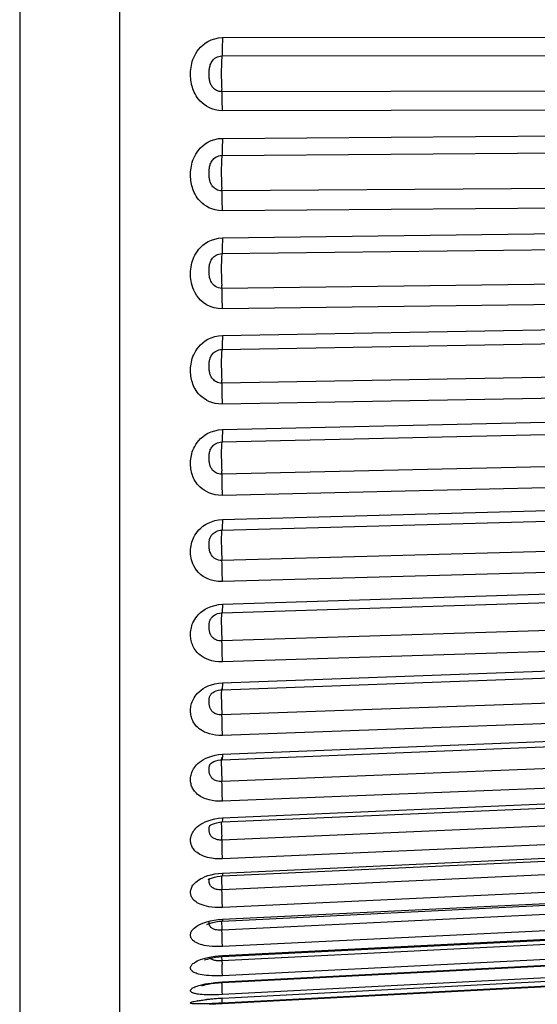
# Model space of a CAD drawing. Header units: millimetres. Extents: x -844 to -217, y -125 to 557.
# Tile 104 of 178: x -335.85 to -331.39, y 216.06 to 224.54. Entities that reach past the tile are written whole.
import ezdxf

# ---------------------------------------------------------------- set-up
doc = ezdxf.new("R2010")
doc.units = ezdxf.units.MM
doc.header["$LTSCALE"] = 23.1
doc.layers.add('R912005577_AM_0', color=7, linetype='CONTINUOUS')

msp = doc.modelspace()

# ---------------------------------------------------------------- linework, layer by layer
at = {"layer": 'R912005577_AM_0', "color": 7}
for p, q in [((-334.9879, 228.0853), (-334.9879, 200.9434)), ((-335.8488, 225.9881), (-335.8488, 203.0405)), ((-334.1029, 224.3898), (-327.8287, 224.4014)), ((-334.1075, 224.2319), (-327.8332, 224.2433)), ((-327.8333, 223.9354), (-334.1075, 223.9238)), ((-327.8287, 223.7712), (-334.1029, 223.7599)), ((-334.1029, 223.522), (-327.8287, 223.5679)), ((-334.1075, 223.3746), (-327.8332, 223.4203)), ((-327.8333, 223.1152), (-334.1075, 223.0693)), ((-327.8287, 222.9435), (-334.1029, 222.8978)), ((-334.1029, 222.6634), (-327.8287, 222.7431)), ((-334.1075, 222.5282), (-327.8332, 222.6077)), ((-327.8333, 222.3087), (-334.1075, 222.229)), ((-327.8287, 222.1313), (-334.1029, 222.0518)), ((-334.1029, 221.8235), (-327.8287, 221.9361)), ((-334.1075, 221.7019), (-327.8332, 221.8143)), ((-327.8333, 221.5247), (-334.1075, 221.4121)), ((-327.8287, 221.3436), (-334.1029, 221.2312)), ((-334.1029, 221.0113), (-327.8287, 221.1557)), ((-334.1075, 220.9047), (-327.8332, 221.0488)), ((-327.8333, 220.7719), (-334.1075, 220.6276)), ((-327.8287, 220.589), (-334.1029, 220.4448)), ((-334.1029, 220.236), (-327.8287, 220.4105)), ((-334.1075, 220.1455), (-327.8332, 220.3197)), ((-334.1366, 220.2329), (-334.1029, 220.236)), ((-327.8333, 220.0584), (-334.1075, 219.884)), ((-327.8287, 219.8757), (-334.1029, 219.7015)), ((-334.1029, 219.5058), (-327.8287, 219.7085)), ((-334.1066, 219.4311), (-327.8323, 219.6336)), ((-334.1084, 219.4337), (-334.1088, 219.4335)), ((-327.8333, 219.392), (-334.1075, 219.1895)), ((-327.8287, 219.2116), (-334.1029, 219.0092)), ((-334.1029, 218.8289), (-327.8287, 219.0576)), ((-334.1058, 218.7689), (-327.8316, 218.9974)), ((-334.2008, 218.7302), (-334.2005, 218.7305)), ((-327.8333, 218.7802), (-334.1075, 218.5517)), ((-327.8287, 218.604), (-334.1029, 218.3755)), ((-334.1029, 218.2127), (-327.8287, 218.4648)), ((-334.1051, 218.166), (-327.8309, 218.418)), ((-334.1352, 218.2098), (-334.1029, 218.2127)), ((-327.8333, 218.2295), (-334.1075, 217.9775)), ((-334.2076, 218.1278), (-334.2075, 218.128)), ((-327.8287, 218.0595), (-334.1029, 217.8075)), ((-334.1045, 217.6291), (-327.8303, 217.9018)), ((-334.1029, 217.6638), (-327.8287, 217.9367)), ((-327.8333, 217.7461), (-334.1075, 217.4733)), ((-334.2261, 217.6399), (-334.1987, 217.6487)), ((-334.1369, 217.6608), (-334.1029, 217.6638)), ((-334.2117, 217.5981), (-334.2116, 217.5981)), ((-334.1115, 217.5891), (-334.1108, 217.5629)), ((-327.8287, 217.5841), (-334.1029, 217.3113)), ((-334.104, 217.1639), (-327.8298, 217.4544)), ((-334.1029, 217.1883), (-327.8287, 217.479)), ((-327.8333, 217.3352), (-334.1075, 217.0447)), ((-334.1372, 217.1855), (-334.1029, 217.1883)), ((-327.8287, 217.1829), (-334.1029, 216.8924)), ((-334.2151, 217.1436), (-334.2142, 217.1457)), ((-334.1222, 217.1626), (-334.104, 217.1639)), ((-334.1108, 217.1318), (-334.1099, 217.1045)), ((-334.1036, 216.7757), (-327.8294, 217.0808)), ((-334.1029, 216.7915), (-327.8287, 217.0967)), ((-327.8333, 217.0012), (-334.1075, 216.6962)), ((-327.8287, 216.8605), (-334.1029, 216.5554)), ((-334.206, 216.7776), (-334.1727, 216.7842)), ((-334.206, 216.7581), (-334.1849, 216.7642)), ((-334.1727, 216.7842), (-334.1385, 216.7887)), ((-334.1385, 216.7887), (-334.1029, 216.7915)), ((-334.1301, 216.7737), (-334.1036, 216.7757)), ((-334.1107, 216.7752), (-334.1099, 216.7542)), ((-334.1033, 216.4687), (-327.8291, 216.7849)), ((-334.1029, 216.4777), (-327.8287, 216.794)), ((-334.1099, 216.7542), (-334.1088, 216.7261)), ((-334.1088, 216.7261), (-334.1075, 216.6962)), ((-327.8333, 216.748), (-334.1075, 216.4318)), ((-327.8287, 216.6202), (-334.1029, 216.3039)), ((-334.1031, 216.2462), (-327.8288, 216.5702)), ((-334.1029, 216.2502), (-327.8287, 216.5743)), ((-334.1995, 216.4669), (-334.1693, 216.4716)), ((-334.1436, 216.4323), (-334.1538, 216.4333)), ((-334.1091, 216.4683), (-334.1061, 216.4018)), ((-334.103, 216.1106), (-327.8287, 216.4389)), ((-327.8287, 216.4648), (-334.1029, 216.1408)), ((-334.1029, 216.1117), (-327.8287, 216.4399)), ((-334.2139, 216.0577), (-327.8287, 216.3924)), ((-327.8287, 216.3959), (-334.1029, 216.0677)), ((-334.1029, 216.1117), (-334.103, 216.1106))]:
    msp.add_line(p, q, dxfattribs=at)
for points in [[(-334.1029, 223.7599), (-334.1351, 223.7621), (-334.165, 223.7674), (-334.193, 223.776), (-334.2184, 223.787), (-334.2408, 223.7995), (-334.2607, 223.8134), (-334.2784, 223.8281), (-334.2939, 223.8433), (-334.3074, 223.8588), (-334.3191, 223.8744), (-334.3291, 223.8896), (-334.3377, 223.9046), (-334.345, 223.9193), (-334.3513, 223.9338), (-334.3569, 223.9485), (-334.3616, 223.9632), (-334.3657, 223.9781), (-334.3692, 223.9932), (-334.372, 224.0084), (-334.3742, 224.0237), (-334.3757, 224.0389), (-334.3767, 224.0542), (-334.3772, 224.0695), (-334.3771, 224.0849), (-334.3764, 224.1006), (-334.375, 224.1167), (-334.373, 224.1334), (-334.3701, 224.1504), (-334.3664, 224.1675), (-334.3618, 224.1847), (-334.3563, 224.2017), (-334.3496, 224.2188), (-334.3416, 224.2363), (-334.3319, 224.2542), (-334.3204, 224.2724), (-334.3068, 224.2906), (-334.2908, 224.3087), (-334.2724, 224.3261), (-334.2512, 224.3426), (-334.2271, 224.3576), (-334.1995, 224.3707), (-334.1693, 224.3809), (-334.1372, 224.3872), (-334.1029, 224.3898)], [(-334.1029, 224.3898), (-334.103, 224.358), (-334.1034, 224.3271), (-334.1041, 224.2982), (-334.105, 224.2722), (-334.1061, 224.2499)], [(-334.1075, 223.9238), (-334.1203, 223.9246), (-334.1324, 223.9269), (-334.1436, 223.9306), (-334.1538, 223.9352), (-334.1628, 223.9405), (-334.1707, 223.9464), (-334.1779, 223.9528), (-334.1841, 223.9595), (-334.1896, 223.9663), (-334.1943, 223.9733), (-334.1983, 223.9803), (-334.2018, 223.9872), (-334.2048, 223.9942), (-334.2074, 224.0013), (-334.2096, 224.0086), (-334.2116, 224.0161), (-334.2133, 224.0239), (-334.2147, 224.032), (-334.2159, 224.0403), (-334.2168, 224.0489), (-334.2175, 224.0576), (-334.2179, 224.0665), (-334.2181, 224.0755), (-334.2181, 224.0845), (-334.2178, 224.0937), (-334.2172, 224.1029), (-334.2163, 224.1123), (-334.2151, 224.1217), (-334.2136, 224.1308), (-334.2117, 224.1397), (-334.2094, 224.1483), (-334.2067, 224.1567), (-334.2034, 224.165), (-334.1995, 224.1733), (-334.1948, 224.1816), (-334.1893, 224.1897), (-334.1829, 224.1976), (-334.1754, 224.2051), (-334.1669, 224.2121), (-334.1572, 224.2185), (-334.1462, 224.224), (-334.1341, 224.2282), (-334.1212, 224.2309), (-334.1075, 224.2319)], [(-334.1061, 224.2499), (-334.1088, 224.2147), (-334.1099, 224.1934), (-334.1108, 224.1686), (-334.1115, 224.141), (-334.1119, 224.1115), (-334.1121, 224.0809), (-334.1119, 224.0501), (-334.1115, 224.0201), (-334.1108, 223.9916), (-334.1099, 223.9656), (-334.1088, 223.9428)], [(-334.1029, 223.7599), (-334.103, 223.7918), (-334.1034, 223.8232), (-334.1041, 223.8529), (-334.105, 223.8802), (-334.1061, 223.9041), (-334.1088, 223.9428)], [(-334.1029, 222.8978), (-334.1351, 222.8999), (-334.165, 222.9049), (-334.193, 222.9133), (-334.2184, 222.924), (-334.2408, 222.9362), (-334.2607, 222.9498), (-334.2784, 222.9642), (-334.2939, 222.9792), (-334.3074, 222.9944), (-334.3191, 223.0097), (-334.3291, 223.0247), (-334.3377, 223.0395), (-334.345, 223.054), (-334.3513, 223.0683), (-334.3569, 223.0828), (-334.3616, 223.0973), (-334.3657, 223.1121), (-334.3692, 223.127), (-334.372, 223.142), (-334.3742, 223.1571), (-334.3757, 223.1722), (-334.3767, 223.1873), (-334.3772, 223.2025), (-334.3771, 223.2178), (-334.3764, 223.2333), (-334.375, 223.2493), (-334.373, 223.2659), (-334.3701, 223.2827), (-334.3664, 223.2997), (-334.3618, 223.3168), (-334.3563, 223.3337), (-334.3496, 223.3507), (-334.3416, 223.3682), (-334.3319, 223.3859), (-334.3204, 223.4041), (-334.3068, 223.4223), (-334.2908, 223.4403), (-334.2724, 223.4577), (-334.2512, 223.4742), (-334.2271, 223.4893), (-334.1995, 223.5024), (-334.1693, 223.5128), (-334.1372, 223.5192), (-334.1029, 223.522)], [(-334.1029, 223.522), (-334.103, 223.4906), (-334.1034, 223.4608), (-334.1041, 223.4335), (-334.105, 223.4096), (-334.1061, 223.3897)], [(-334.1061, 223.3897), (-334.1088, 223.3602), (-334.1099, 223.3413), (-334.1108, 223.3185), (-334.1115, 223.2925), (-334.1119, 223.2641), (-334.1121, 223.2341), (-334.1119, 223.2033), (-334.1115, 223.1727), (-334.1108, 223.1432), (-334.1099, 223.1156), (-334.1088, 223.0907)], [(-334.1075, 223.0693), (-334.1203, 223.0701), (-334.1324, 223.0723), (-334.1436, 223.0759), (-334.1538, 223.0804), (-334.1628, 223.0857), (-334.1707, 223.0916), (-334.1779, 223.0979), (-334.1841, 223.1045), (-334.1896, 223.1114), (-334.1943, 223.1184), (-334.1983, 223.1253), (-334.2018, 223.1323), (-334.2048, 223.1393), (-334.2074, 223.1464), (-334.2096, 223.1537), (-334.2116, 223.1612), (-334.2133, 223.1691), (-334.2147, 223.1772), (-334.2159, 223.1856), (-334.2168, 223.1941), (-334.2175, 223.2029), (-334.2179, 223.2117), (-334.2181, 223.2206), (-334.2181, 223.2295), (-334.2178, 223.2386), (-334.2172, 223.2477), (-334.2163, 223.2569), (-334.2151, 223.2661), (-334.2136, 223.2751), (-334.2117, 223.2838), (-334.2094, 223.2922), (-334.2067, 223.3004), (-334.2034, 223.3085), (-334.1995, 223.3167), (-334.1948, 223.3248), (-334.1893, 223.3328), (-334.1829, 223.3405), (-334.1754, 223.3479), (-334.1669, 223.3549), (-334.1572, 223.3612), (-334.1462, 223.3666), (-334.1341, 223.3709), (-334.1212, 223.3736), (-334.1075, 223.3746)], [(-334.1029, 222.8978), (-334.103, 222.9296), (-334.1034, 222.9615), (-334.1041, 222.9923), (-334.105, 223.0211), (-334.1061, 223.0471), (-334.1088, 223.0907)], [(-334.1029, 222.0518), (-334.1391, 222.0539), (-334.1741, 222.0606), (-334.2083, 222.0725), (-334.24, 222.0881), (-334.2672, 222.1065), (-334.2905, 222.1268), (-334.3098, 222.1478), (-334.3257, 222.1693), (-334.3387, 222.1908), (-334.3492, 222.2121), (-334.3575, 222.233), (-334.3639, 222.2531), (-334.3688, 222.2724), (-334.3723, 222.2908), (-334.3747, 222.3082), (-334.3763, 222.3251), (-334.3771, 222.3419), (-334.3772, 222.3589), (-334.3765, 222.3765), (-334.375, 222.3943), (-334.3726, 222.4124), (-334.3694, 222.4304), (-334.3653, 222.4477), (-334.3604, 222.4647), (-334.3547, 222.4812), (-334.3479, 222.4977), (-334.3397, 222.5146), (-334.3299, 222.5318), (-334.3182, 222.5494), (-334.3045, 222.567), (-334.2885, 222.5844), (-334.2701, 222.6012), (-334.249, 222.6171), (-334.2251, 222.6316), (-334.1979, 222.6443), (-334.1682, 222.6543), (-334.1366, 222.6605), (-334.1029, 222.6634)], [(-334.1029, 222.6634), (-334.103, 222.6328), (-334.1034, 222.6044), (-334.1041, 222.579), (-334.105, 222.5574), (-334.1061, 222.5403)], [(-334.1061, 222.5403), (-334.1088, 222.5167), (-334.1099, 222.5004), (-334.1108, 222.4799), (-334.1115, 222.4558), (-334.1119, 222.4288), (-334.1121, 222.3997), (-334.1119, 222.3692), (-334.1115, 222.3384), (-334.1108, 222.3081), (-334.1099, 222.2793), (-334.1088, 222.2526)], [(-334.1075, 222.229), (-334.1219, 222.2298), (-334.136, 222.2328), (-334.1498, 222.2379), (-334.1625, 222.2447), (-334.1734, 222.2529), (-334.1828, 222.2619), (-334.1905, 222.2715), (-334.197, 222.2816), (-334.2023, 222.2919), (-334.2065, 222.3025), (-334.2099, 222.3132), (-334.2126, 222.3238), (-334.2146, 222.3344), (-334.216, 222.3447), (-334.2171, 222.3548), (-334.2177, 222.3646), (-334.2181, 222.3745), (-334.2181, 222.3845), (-334.2178, 222.3947), (-334.2172, 222.4048), (-334.2162, 222.4148), (-334.2148, 222.4244), (-334.2132, 222.4334), (-334.2111, 222.4419), (-334.2088, 222.4498), (-334.206, 222.4576), (-334.2026, 222.4653), (-334.1986, 222.473), (-334.1939, 222.4807), (-334.1884, 222.4883), (-334.1819, 222.4956), (-334.1745, 222.5027), (-334.166, 222.5093), (-334.1564, 222.5153), (-334.1456, 222.5205), (-334.1336, 222.5245), (-334.1209, 222.5271), (-334.1075, 222.5282)], [(-334.1029, 222.0518), (-334.103, 222.0832), (-334.1034, 222.1151), (-334.1041, 222.1466), (-334.105, 222.1768), (-334.1061, 222.2045), (-334.1088, 222.2526)], [(-334.1029, 221.2312), (-334.1351, 221.2327), (-334.165, 221.2371), (-334.193, 221.2447), (-334.2184, 221.2545), (-334.2408, 221.2658), (-334.2607, 221.2783), (-334.2784, 221.2917), (-334.2939, 221.3057), (-334.3074, 221.3199), (-334.3191, 221.3342), (-334.3291, 221.3483), (-334.3377, 221.3621), (-334.345, 221.3757), (-334.3513, 221.3892), (-334.3569, 221.4028), (-334.3616, 221.4165), (-334.3657, 221.4305), (-334.3692, 221.4445), (-334.372, 221.4587), (-334.3742, 221.473), (-334.3757, 221.4873), (-334.3767, 221.5016), (-334.3772, 221.516), (-334.3771, 221.5305), (-334.3764, 221.5453), (-334.375, 221.5605), (-334.373, 221.5762), (-334.3701, 221.5923), (-334.3664, 221.6085), (-334.3618, 221.6248), (-334.3563, 221.6409), (-334.3496, 221.6572), (-334.3416, 221.6739), (-334.3319, 221.691), (-334.3204, 221.7084), (-334.3068, 221.7259), (-334.2908, 221.7433), (-334.2724, 221.7602), (-334.2512, 221.7762), (-334.2271, 221.7908), (-334.1995, 221.8037), (-334.1693, 221.8139), (-334.1372, 221.8204), (-334.1029, 221.8235)], [(-334.1029, 221.8235), (-334.103, 221.794), (-334.1034, 221.7673), (-334.1041, 221.744), (-334.105, 221.725), (-334.1061, 221.7108)], [(-334.1075, 221.4121), (-334.1203, 221.4127), (-334.1324, 221.4148), (-334.1436, 221.4181), (-334.1538, 221.4224), (-334.1628, 221.4274), (-334.1707, 221.4329), (-334.1779, 221.439), (-334.1841, 221.4454), (-334.1896, 221.452), (-334.1943, 221.4587), (-334.1983, 221.4654), (-334.2018, 221.4722), (-334.2048, 221.479), (-334.2074, 221.4859), (-334.2096, 221.493), (-334.2116, 221.5004), (-334.2133, 221.508), (-334.2147, 221.5159), (-334.2159, 221.524), (-334.2168, 221.5323), (-334.2175, 221.5407), (-334.2179, 221.5492), (-334.2181, 221.5576), (-334.2181, 221.5661), (-334.2178, 221.5747), (-334.2172, 221.5832), (-334.2163, 221.5918), (-334.2151, 221.6003), (-334.2136, 221.6086), (-334.2117, 221.6167), (-334.2094, 221.6244), (-334.2067, 221.632), (-334.2034, 221.6395), (-334.1995, 221.647), (-334.1948, 221.6546), (-334.1893, 221.662), (-334.1829, 221.6692), (-334.1754, 221.6762), (-334.1669, 221.6828), (-334.1572, 221.6887), (-334.1462, 221.6939), (-334.1341, 221.698), (-334.1212, 221.7007), (-334.1075, 221.7019)], [(-334.1061, 221.7108), (-334.1088, 221.6934), (-334.1099, 221.6799), (-334.1108, 221.662), (-334.1115, 221.64), (-334.1119, 221.6147), (-334.1121, 221.5868), (-334.1119, 221.557), (-334.1115, 221.5263), (-334.1108, 221.4956), (-334.1099, 221.4658), (-334.1088, 221.4377)], [(-334.1029, 221.2312), (-334.103, 221.2617), (-334.1034, 221.2934), (-334.1041, 221.3253), (-334.105, 221.3564), (-334.1061, 221.3856), (-334.1088, 221.4377)], [(-334.1029, 220.4448), (-334.1351, 220.4461), (-334.165, 220.4502), (-334.193, 220.4572), (-334.2184, 220.4664), (-334.2408, 220.477), (-334.2607, 220.4888), (-334.2784, 220.5015), (-334.2939, 220.5147), (-334.3074, 220.5282), (-334.3191, 220.5418), (-334.3291, 220.5551), (-334.3377, 220.5683), (-334.345, 220.5812), (-334.3513, 220.594), (-334.3569, 220.607), (-334.3616, 220.62), (-334.3657, 220.6333), (-334.3692, 220.6467), (-334.372, 220.6603), (-334.3742, 220.6739), (-334.3757, 220.6876), (-334.3767, 220.7013), (-334.3772, 220.715), (-334.3771, 220.7289), (-334.3764, 220.7431), (-334.375, 220.7576), (-334.373, 220.7727), (-334.3701, 220.7881), (-334.3664, 220.8036), (-334.3618, 220.8192), (-334.3563, 220.8347), (-334.3496, 220.8504), (-334.3416, 220.8665), (-334.3319, 220.8829), (-334.3204, 220.8997), (-334.3068, 220.9165), (-334.2908, 220.9333), (-334.2724, 220.9496), (-334.2512, 220.9651), (-334.2271, 220.9793), (-334.1995, 220.9918), (-334.1693, 221.0018), (-334.1372, 221.0082), (-334.1029, 221.0113)], [(-334.1029, 221.0113), (-334.103, 220.9834), (-334.1034, 220.9586), (-334.1041, 220.9377), (-334.105, 220.9215), (-334.1061, 220.9104)], [(-334.1075, 220.6276), (-334.1203, 220.6281), (-334.1324, 220.63), (-334.1436, 220.6331), (-334.1538, 220.6372), (-334.1628, 220.642), (-334.1707, 220.6473), (-334.1779, 220.6531), (-334.1841, 220.6592), (-334.1896, 220.6656), (-334.1943, 220.6721), (-334.1983, 220.6787), (-334.2018, 220.6852), (-334.2048, 220.6918), (-334.2074, 220.6985), (-334.2096, 220.7054), (-334.2116, 220.7125), (-334.2133, 220.7199), (-334.2147, 220.7276), (-334.2159, 220.7354), (-334.2168, 220.7434), (-334.2175, 220.7515), (-334.2179, 220.7597), (-334.2181, 220.7678), (-334.2181, 220.7759), (-334.2178, 220.784), (-334.2172, 220.7922), (-334.2163, 220.8003), (-334.2151, 220.8083), (-334.2136, 220.8162), (-334.2117, 220.8238), (-334.2094, 220.831), (-334.2067, 220.8382), (-334.2034, 220.8453), (-334.1995, 220.8524), (-334.1948, 220.8595), (-334.1893, 220.8665), (-334.1829, 220.8734), (-334.1754, 220.88), (-334.1669, 220.8862), (-334.1572, 220.892), (-334.1462, 220.897), (-334.1341, 220.9009), (-334.1212, 220.9036), (-334.1075, 220.9047)], [(-334.1061, 220.9104), (-334.1088, 220.8994), (-334.1099, 220.8889), (-334.1108, 220.8737), (-334.1115, 220.8541), (-334.1119, 220.8307), (-334.1121, 220.8043), (-334.1119, 220.7755), (-334.1115, 220.7453), (-334.1108, 220.7145), (-334.1099, 220.684), (-334.1088, 220.6548)], [(-334.1029, 220.4448), (-334.103, 220.4742), (-334.1034, 220.5054), (-334.1041, 220.5373), (-334.105, 220.5689), (-334.1061, 220.5994), (-334.1088, 220.6548)], [(-334.1029, 219.7015), (-334.1392, 219.7026), (-334.1741, 219.7078), (-334.2083, 219.7175), (-334.24, 219.7304), (-334.2672, 219.7459), (-334.2905, 219.763), (-334.3098, 219.7809), (-334.3257, 219.7992), (-334.3387, 219.8176), (-334.3492, 219.836), (-334.3575, 219.8539), (-334.3639, 219.8714), (-334.3688, 219.888), (-334.3723, 219.904), (-334.3747, 219.9191), (-334.3763, 219.9338), (-334.3771, 219.9486), (-334.3772, 219.9634), (-334.3765, 219.9788), (-334.375, 219.9945), (-334.3726, 220.0103), (-334.3694, 220.0261), (-334.3653, 220.0414), (-334.3604, 220.0564), (-334.3547, 220.071), (-334.3478, 220.0856), (-334.3396, 220.1006), (-334.3298, 220.116), (-334.3182, 220.1317), (-334.3044, 220.1474), (-334.2885, 220.163), (-334.2701, 220.1782), (-334.249, 220.1926), (-334.2251, 220.2058), (-334.1979, 220.2175), (-334.1682, 220.2268), (-334.1366, 220.2329)], [(-334.1029, 220.236), (-334.103, 220.2098), (-334.1034, 220.1872), (-334.1041, 220.169), (-334.105, 220.1557), (-334.1061, 220.1478), (-334.1075, 220.1455)], [(-334.1075, 219.884), (-334.1219, 219.8845), (-334.136, 219.8869), (-334.1498, 219.8912), (-334.1625, 219.8972), (-334.1734, 219.9043), (-334.1828, 219.9124), (-334.1905, 219.921), (-334.197, 219.93), (-334.2023, 219.9394), (-334.2065, 219.949), (-334.2099, 219.9588), (-334.2126, 219.9685), (-334.2146, 219.9781), (-334.216, 219.9875), (-334.2171, 219.9965), (-334.2177, 220.0053), (-334.2181, 220.0141), (-334.2181, 220.0229), (-334.2178, 220.0317), (-334.2172, 220.0404), (-334.2162, 220.0488), (-334.2148, 220.0569), (-334.2132, 220.0644), (-334.2111, 220.0715), (-334.2087, 220.0781), (-334.206, 220.0845), (-334.2026, 220.091), (-334.1986, 220.0975), (-334.1939, 220.1039), (-334.1884, 220.1104), (-334.1819, 220.1166), (-334.1745, 220.1227), (-334.166, 220.1284), (-334.1564, 220.1336), (-334.1513, 220.1359)], [(-334.1513, 220.1359), (-334.1456, 220.1382), (-334.1336, 220.1419), (-334.1209, 220.1443), (-334.1075, 220.1455)], [(-334.1115, 220.1066), (-334.1119, 220.0855), (-334.1121, 220.0608), (-334.1119, 220.0334), (-334.1115, 220.004), (-334.1108, 219.9734), (-334.1099, 219.9426), (-334.1088, 219.9125), (-334.1075, 219.884)], [(-334.1075, 220.1455), (-334.1088, 220.1433), (-334.1099, 220.1359), (-334.1108, 220.1236), (-334.1115, 220.1066)], [(-334.1029, 219.7015), (-334.103, 219.7294), (-334.1034, 219.7596), (-334.1041, 219.7912), (-334.105, 219.8231), (-334.1061, 219.8544), (-334.1075, 219.884)], [(-334.2512, 219.4631), (-334.2271, 219.476), (-334.1995, 219.4874), (-334.1693, 219.4966), (-334.1372, 219.5026), (-334.1029, 219.5058)], [(-334.1029, 219.5058), (-334.103, 219.4817), (-334.1034, 219.4616), (-334.1041, 219.4463), (-334.105, 219.4361), (-334.1061, 219.4314), (-334.1066, 219.4311)], [(-334.1029, 219.0092), (-334.1351, 219.0099), (-334.165, 219.013), (-334.193, 219.0188), (-334.2184, 219.0264), (-334.2408, 219.0353), (-334.2607, 219.0454), (-334.2784, 219.0561), (-334.2939, 219.0674), (-334.3074, 219.079), (-334.3191, 219.0907), (-334.3291, 219.1022), (-334.3377, 219.1135), (-334.345, 219.1247), (-334.3513, 219.1359), (-334.3569, 219.1471), (-334.3616, 219.1584), (-334.3657, 219.17), (-334.3692, 219.1817), (-334.372, 219.1935), (-334.3742, 219.2054), (-334.3757, 219.2173), (-334.3767, 219.2293), (-334.3772, 219.2413), (-334.3771, 219.2535), (-334.3764, 219.2659), (-334.375, 219.2787), (-334.373, 219.292), (-334.3701, 219.3055), (-334.3664, 219.3192), (-334.3618, 219.333), (-334.3563, 219.3468), (-334.3496, 219.3606), (-334.3416, 219.3749), (-334.3319, 219.3895), (-334.3204, 219.4045), (-334.3068, 219.4195), (-334.2908, 219.4345), (-334.2724, 219.4491), (-334.2512, 219.4631)], [(-334.1075, 219.1895), (-334.1203, 219.1898), (-334.1324, 219.1913), (-334.1436, 219.194), (-334.1538, 219.1975), (-334.1628, 219.2017), (-334.1707, 219.2064), (-334.1779, 219.2115), (-334.1841, 219.217), (-334.1896, 219.2227), (-334.1943, 219.2285), (-334.1983, 219.2344), (-334.2018, 219.2403), (-334.2048, 219.2463), (-334.2074, 219.2523), (-334.2096, 219.2586), (-334.2116, 219.265), (-334.2133, 219.2717), (-334.2147, 219.2786), (-334.2159, 219.2857), (-334.2168, 219.2929), (-334.2175, 219.3001), (-334.2179, 219.3074), (-334.2181, 219.3145), (-334.2181, 219.3216), (-334.2178, 219.3287), (-334.2172, 219.3357), (-334.2163, 219.3427), (-334.2151, 219.3495), (-334.2136, 219.3562), (-334.2117, 219.3626), (-334.2094, 219.3687), (-334.2067, 219.3747), (-334.2034, 219.3807), (-334.1995, 219.3867), (-334.1948, 219.3928), (-334.1893, 219.3988), (-334.1875, 219.4006)], [(-334.1875, 219.4006), (-334.1755, 219.4101), (-334.161, 219.4183), (-334.1437, 219.425), (-334.1247, 219.4294), (-334.1066, 219.4311)], [(-334.1088, 219.4335), (-334.1099, 219.4293), (-334.1108, 219.4199), (-334.1115, 219.4057), (-334.1119, 219.3871), (-334.1121, 219.3645), (-334.1119, 219.3387), (-334.1115, 219.3104), (-334.1108, 219.2804), (-334.1099, 219.2497), (-334.1088, 219.2191), (-334.1075, 219.1895)], [(-334.1029, 219.0092), (-334.103, 219.0353), (-334.1034, 219.0643), (-334.1041, 219.0952), (-334.105, 219.127), (-334.1061, 219.1588), (-334.1075, 219.1895)], [(-334.1029, 218.3755), (-334.1336, 218.3759), (-334.1624, 218.3782), (-334.1894, 218.3828), (-334.2141, 218.389), (-334.236, 218.3964), (-334.2556, 218.4048), (-334.2731, 218.4138), (-334.2886, 218.4234), (-334.3022, 218.4332), (-334.3141, 218.4433), (-334.3244, 218.4533), (-334.3332, 218.4632), (-334.3409, 218.4729), (-334.3475, 218.4825), (-334.3532, 218.4922), (-334.3583, 218.5019), (-334.3627, 218.5118), (-334.3664, 218.5218), (-334.3696, 218.532), (-334.3722, 218.5423), (-334.3743, 218.5526), (-334.3758, 218.563), (-334.3767, 218.5735), (-334.3772, 218.584), (-334.3771, 218.5945), (-334.3765, 218.6053), (-334.3754, 218.6164), (-334.3736, 218.6279), (-334.371, 218.6397), (-334.3677, 218.6518), (-334.3637, 218.6638), (-334.3587, 218.6759), (-334.3529, 218.6879), (-334.346, 218.7002), (-334.3376, 218.7129), (-334.3277, 218.7259), (-334.3159, 218.7392), (-334.3022, 218.7525), (-334.2863, 218.7657), (-334.2681, 218.7785), (-334.2475, 218.7907), (-334.2241, 218.8019), (-334.1974, 218.812)], [(-334.1974, 218.812), (-334.1681, 218.8203), (-334.1366, 218.8258), (-334.1029, 218.8289)], [(-334.1029, 218.8289), (-334.103, 218.8071), (-334.1034, 218.7897), (-334.1041, 218.7774), (-334.105, 218.7704), (-334.1058, 218.7689)], [(-334.1075, 218.5517), (-334.1198, 218.5518), (-334.1313, 218.553), (-334.1421, 218.5552), (-334.152, 218.5581), (-334.1608, 218.5617), (-334.1687, 218.5657), (-334.1757, 218.5701), (-334.182, 218.5748), (-334.1875, 218.5798), (-334.1923, 218.5849), (-334.1964, 218.5901), (-334.2, 218.5953), (-334.2031, 218.6006), (-334.2058, 218.6059), (-334.2082, 218.6113), (-334.2102, 218.6169), (-334.212, 218.6227), (-334.2136, 218.6287), (-334.2149, 218.6349), (-334.216, 218.6412), (-334.2169, 218.6475), (-334.2175, 218.6539), (-334.2179, 218.6603), (-334.2181, 218.6666), (-334.2181, 218.6728), (-334.2178, 218.6789), (-334.2173, 218.6849), (-334.2166, 218.6909), (-334.2155, 218.6969), (-334.2141, 218.7026), (-334.2125, 218.7081), (-334.2104, 218.7135)], [(-334.2104, 218.7135), (-334.208, 218.7186), (-334.2052, 218.7237), (-334.2018, 218.7288), (-334.2008, 218.7302)], [(-334.2005, 218.7305), (-334.1985, 218.7329), (-334.1924, 218.739), (-334.1831, 218.7461), (-334.1706, 218.7532), (-334.1552, 218.7597), (-334.1376, 218.7648), (-334.1189, 218.7679), (-334.1058, 218.7689)], [(-334.1119, 218.7432), (-334.1121, 218.7229), (-334.1119, 218.699)], [(-334.1108, 218.7705), (-334.1115, 218.7592), (-334.1119, 218.7432)], [(-334.1092, 218.778), (-334.1099, 218.7767), (-334.1108, 218.7705)], [(-334.1119, 218.699), (-334.1115, 218.6722), (-334.1108, 218.6431), (-334.1099, 218.6128), (-334.1088, 218.582), (-334.1075, 218.5517)], [(-334.1029, 218.3755), (-334.103, 218.3996), (-334.1034, 218.427), (-334.1041, 218.4569), (-334.105, 218.4883), (-334.1061, 218.5202), (-334.1075, 218.5517)], [(-334.1944, 218.1977), (-334.1656, 218.2049), (-334.1352, 218.2098)], [(-334.1029, 218.2127), (-334.103, 218.1934), (-334.1034, 218.1789), (-334.1041, 218.1697), (-334.105, 218.1661), (-334.1051, 218.166)], [(-334.3772, 217.9945), (-334.377, 218.0039), (-334.3762, 218.0135), (-334.3748, 218.0235), (-334.3728, 218.0338), (-334.37, 218.0444), (-334.3665, 218.055), (-334.3623, 218.0656), (-334.3572, 218.0763), (-334.3512, 218.087), (-334.344, 218.098), (-334.3354, 218.1094), (-334.3252, 218.121), (-334.3133, 218.1328), (-334.2994, 218.1447), (-334.2834, 218.1564), (-334.2651, 218.1678), (-334.2442, 218.1787), (-334.2208, 218.1887), (-334.1944, 218.1977)], [(-334.2181, 218.0837), (-334.218, 218.0892), (-334.2177, 218.0945), (-334.2171, 218.0998), (-334.2163, 218.105), (-334.2151, 218.11), (-334.2136, 218.1149), (-334.2119, 218.1195), (-334.2098, 218.124), (-334.2076, 218.1278)], [(-334.2075, 218.128), (-334.2073, 218.1283), (-334.2052, 218.1309), (-334.2, 218.1358), (-334.1905, 218.1425), (-334.177, 218.1497)], [(-334.177, 218.1497), (-334.1599, 218.1563), (-334.1402, 218.1616), (-334.1191, 218.165), (-334.1051, 218.166)], [(-334.1115, 218.1741), (-334.1119, 218.1609), (-334.1121, 218.1432)], [(-334.1121, 218.1432), (-334.1119, 218.1215), (-334.1115, 218.0963)], [(-334.1099, 218.1854), (-334.1108, 218.1823), (-334.1115, 218.1741)], [(-334.1075, 217.9775), (-334.12, 217.9776), (-334.1317, 217.9786), (-334.1427, 217.9806), (-334.1527, 217.9833), (-334.1615, 217.9865), (-334.1695, 217.9902), (-334.1765, 217.9943), (-334.1828, 217.9986), (-334.1882, 218.0032), (-334.193, 218.008), (-334.1971, 218.0128), (-334.2007, 218.0177), (-334.2037, 218.0225), (-334.2064, 218.0275), (-334.2087, 218.0326), (-334.2108, 218.0379), (-334.2125, 218.0434), (-334.2141, 218.049), (-334.2153, 218.0548), (-334.2164, 218.0606), (-334.2171, 218.0666), (-334.2177, 218.0724), (-334.218, 218.0781), (-334.2181, 218.0837)], [(-334.1115, 218.0963), (-334.1108, 218.0685), (-334.1099, 218.0389), (-334.1088, 218.0082), (-334.1075, 217.9775)], [(-334.1029, 217.8075), (-334.1342, 217.8076), (-334.1634, 217.8095), (-334.1907, 217.8135), (-334.2157, 217.819), (-334.2378, 217.8256), (-334.2575, 217.833), (-334.2751, 217.8411), (-334.2906, 217.8497), (-334.3042, 217.8585), (-334.316, 217.8675), (-334.3262, 217.8764), (-334.3349, 217.8852), (-334.3424, 217.894), (-334.3489, 217.9026), (-334.3546, 217.9113), (-334.3595, 217.9201), (-334.3638, 217.9291), (-334.3675, 217.9382), (-334.3706, 217.9475), (-334.373, 217.9569), (-334.3749, 217.9663), (-334.3762, 217.9757), (-334.377, 217.9851), (-334.3772, 217.9945)], [(-334.1029, 217.8075), (-334.103, 217.8293), (-334.1034, 217.8548), (-334.1041, 217.8833), (-334.105, 217.9139), (-334.1061, 217.9457), (-334.1075, 217.9775)], [(-334.1029, 217.3113), (-334.1184, 217.3109), (-334.1338, 217.311), (-334.1491, 217.3115), (-334.1646, 217.3126), (-334.1807, 217.3143), (-334.1974, 217.3168), (-334.2146, 217.32), (-334.2319, 217.3241), (-334.2492, 217.3291), (-334.266, 217.3351), (-334.282, 217.3418), (-334.2968, 217.3493), (-334.31, 217.3571), (-334.3215, 217.3651), (-334.3314, 217.3731), (-334.3397, 217.381), (-334.3469, 217.3887), (-334.3529, 217.3964), (-334.3583, 217.4042), (-334.3628, 217.412), (-334.3667, 217.42), (-334.3699, 217.4282), (-334.3726, 217.4364), (-334.3746, 217.4446), (-334.376, 217.453), (-334.3769, 217.4614), (-334.3772, 217.4698), (-334.377, 217.4784), (-334.3762, 217.4872), (-334.3747, 217.4963), (-334.3726, 217.5058), (-334.3696, 217.5155), (-334.3658, 217.5252), (-334.3611, 217.5351), (-334.3555, 217.545), (-334.3487, 217.555), (-334.3406, 217.5654), (-334.3309, 217.576), (-334.3193, 217.5869), (-334.3057, 217.598), (-334.2897, 217.609), (-334.2712, 217.6198), (-334.2501, 217.6303), (-334.2261, 217.6399)], [(-334.2019, 217.6036), (-334.1882, 217.6107), (-334.1704, 217.6175), (-334.1494, 217.6232), (-334.1264, 217.6272), (-334.1045, 217.6291)], [(-334.1987, 217.6487), (-334.1687, 217.6559), (-334.1369, 217.6608)], [(-334.112, 217.6284), (-334.1119, 217.6123), (-334.1115, 217.5891)], [(-334.1029, 217.6638), (-334.103, 217.6473), (-334.1034, 217.6359), (-334.1041, 217.6299), (-334.1045, 217.6291)], [(-334.1075, 217.4733), (-334.1137, 217.4732), (-334.1198, 217.4733), (-334.126, 217.4736), (-334.1322, 217.4742), (-334.1386, 217.4751), (-334.1453, 217.4763), (-334.1522, 217.478), (-334.1592, 217.4801), (-334.1661, 217.4827), (-334.1729, 217.4858), (-334.1793, 217.4893), (-334.1853, 217.4933), (-334.1906, 217.4976), (-334.1953, 217.5021), (-334.1992, 217.5066), (-334.2026, 217.5112), (-334.2055, 217.5158), (-334.208, 217.5205), (-334.2102, 217.5253), (-334.2121, 217.5302), (-334.2137, 217.5353), (-334.2151, 217.5405), (-334.2162, 217.5459), (-334.217, 217.5512), (-334.2176, 217.5565), (-334.218, 217.5617), (-334.2181, 217.5668), (-334.218, 217.5717), (-334.2177, 217.5765), (-334.2171, 217.5812), (-334.2162, 217.5859), (-334.2149, 217.5903), (-334.2133, 217.5945), (-334.2117, 217.5981)], [(-334.2123, 217.5969), (-334.2129, 217.596), (-334.2136, 217.5949), (-334.2105, 217.5977), (-334.2019, 217.6036)], [(-334.1108, 217.5629), (-334.1099, 217.5342), (-334.1088, 217.5041)], [(-334.1029, 217.3113), (-334.103, 217.3305), (-334.1034, 217.3539), (-334.1041, 217.3808), (-334.105, 217.4103), (-334.1061, 217.4415), (-334.1088, 217.5041)], [(-334.1995, 217.1744), (-334.1693, 217.1809), (-334.1372, 217.1855)], [(-334.1029, 217.1883), (-334.103, 217.1748), (-334.1034, 217.1666), (-334.104, 217.1639)], [(-334.1029, 216.8924), (-334.1351, 216.892), (-334.165, 216.8929), (-334.1929, 216.8954), (-334.2184, 216.8991), (-334.2408, 216.9036), (-334.2607, 216.9088), (-334.2784, 216.9145), (-334.2939, 216.9206), (-334.3074, 216.9269), (-334.3191, 216.9333), (-334.3291, 216.9397), (-334.3377, 216.9461), (-334.345, 216.9524), (-334.3513, 216.9587), (-334.3569, 216.9651), (-334.3616, 216.9717), (-334.3657, 216.9783), (-334.3692, 216.9851), (-334.372, 216.992), (-334.3742, 216.999), (-334.3757, 217.006), (-334.3767, 217.0131), (-334.3772, 217.0202), (-334.3771, 217.0275), (-334.3764, 217.035), (-334.375, 217.0426), (-334.373, 217.0506), (-334.3701, 217.0589), (-334.3664, 217.0672), (-334.3618, 217.0757), (-334.3563, 217.0841), (-334.3496, 217.0927), (-334.3416, 217.1016), (-334.3319, 217.1107), (-334.3204, 217.1202), (-334.3068, 217.1298), (-334.2908, 217.1394), (-334.2724, 217.1489), (-334.2512, 217.158), (-334.2271, 217.1666), (-334.1995, 217.1744)], [(-334.2229, 217.1322), (-334.2236, 217.1314), (-334.2219, 217.1328), (-334.2156, 217.1368), (-334.2046, 217.1423)], [(-334.2116, 217.0922), (-334.2133, 217.0966), (-334.2147, 217.1012), (-334.2159, 217.1059), (-334.2168, 217.1105), (-334.2175, 217.1151), (-334.2179, 217.1196), (-334.2181, 217.124), (-334.2181, 217.1282), (-334.2178, 217.1323)], [(-334.2178, 217.1323), (-334.2172, 217.1362), (-334.2163, 217.14), (-334.2151, 217.1436)], [(-334.2046, 217.1423), (-334.1893, 217.1484), (-334.17, 217.1542)], [(-334.17, 217.1542), (-334.1474, 217.1591), (-334.1222, 217.1626)], [(-334.1117, 217.1634), (-334.1115, 217.1562), (-334.1108, 217.1318)], [(-334.1099, 217.1045), (-334.1088, 217.0752), (-334.1075, 217.0447)], [(-334.1075, 217.0447), (-334.1203, 217.0446), (-334.1324, 217.0452), (-334.1436, 217.0466), (-334.1538, 217.0486), (-334.1628, 217.0511), (-334.1707, 217.0539), (-334.1779, 217.0571), (-334.1841, 217.0605), (-334.1896, 217.0642), (-334.1943, 217.068), (-334.1983, 217.0718), (-334.2018, 217.0757), (-334.2048, 217.0796), (-334.2074, 217.0837), (-334.2096, 217.0879), (-334.2116, 217.0922)], [(-334.1029, 216.8924), (-334.103, 216.9089), (-334.1034, 216.9299), (-334.1041, 216.9548), (-334.105, 216.9828), (-334.1061, 217.0131), (-334.1075, 217.0447)], [(-334.1029, 216.5554), (-334.1348, 216.5546), (-334.1644, 216.555), (-334.1921, 216.5565), (-334.2173, 216.559), (-334.2397, 216.5622), (-334.2595, 216.5659), (-334.2771, 216.5701), (-334.2926, 216.5746), (-334.3062, 216.5793), (-334.3179, 216.5842), (-334.328, 216.589), (-334.3366, 216.5939), (-334.344, 216.5987), (-334.3504, 216.6036), (-334.356, 216.6085), (-334.3608, 216.6135), (-334.365, 216.6187), (-334.3686, 216.624), (-334.3715, 216.6293), (-334.3737, 216.6348), (-334.3754, 216.6403), (-334.3766, 216.6458), (-334.3771, 216.6514), (-334.3772, 216.657), (-334.3767, 216.6628), (-334.3755, 216.6689), (-334.3737, 216.6753), (-334.3709, 216.6822), (-334.367, 216.6896), (-334.3618, 216.6974), (-334.355, 216.7057), (-334.3463, 216.7143), (-334.3355, 216.7234), (-334.3222, 216.7326), (-334.3061, 216.7421), (-334.2868, 216.7515), (-334.2636, 216.7609), (-334.2369, 216.7697), (-334.206, 216.7776)], [(-334.2342, 216.747), (-334.2364, 216.7451), (-334.2367, 216.7447), (-334.2318, 216.7476), (-334.2216, 216.7523), (-334.206, 216.7581)], [(-334.2174, 216.7535), (-334.2178, 216.7572), (-334.2181, 216.7607), (-334.2181, 216.764), (-334.2179, 216.7672), (-334.2174, 216.7702), (-334.2166, 216.7732)], [(-334.1849, 216.7642), (-334.1591, 216.7696), (-334.1301, 216.7737)], [(-334.1029, 216.7915), (-334.103, 216.7811), (-334.1034, 216.7761), (-334.1036, 216.7757)], [(-334.2093, 216.7309), (-334.2113, 216.7345), (-334.213, 216.7382), (-334.2145, 216.742), (-334.2157, 216.7459), (-334.2167, 216.7497), (-334.2174, 216.7535)], [(-334.1075, 216.6962), (-334.1202, 216.696), (-334.1321, 216.6964), (-334.1432, 216.6974), (-334.1533, 216.6989), (-334.1623, 216.7008), (-334.1703, 216.7031), (-334.1773, 216.7056), (-334.1836, 216.7084), (-334.1891, 216.7114), (-334.1938, 216.7144), (-334.1979, 216.7176), (-334.2014, 216.7208), (-334.2044, 216.7241), (-334.207, 216.7275), (-334.2093, 216.7309)], [(-334.1029, 216.5554), (-334.103, 216.5689), (-334.1034, 216.5872), (-334.1041, 216.6099), (-334.105, 216.6362), (-334.1061, 216.6653), (-334.1075, 216.6962)], [(-334.1029, 216.3039), (-334.1351, 216.3029), (-334.165, 216.3026), (-334.193, 216.3033), (-334.2184, 216.3047), (-334.2408, 216.3066), (-334.2607, 216.309), (-334.2784, 216.3118), (-334.2939, 216.3148), (-334.3074, 216.318), (-334.3191, 216.3213), (-334.3291, 216.3247), (-334.3377, 216.3281), (-334.345, 216.3315), (-334.3513, 216.335), (-334.3569, 216.3385), (-334.3616, 216.3421), (-334.3657, 216.3458), (-334.3692, 216.3497), (-334.372, 216.3536), (-334.3742, 216.3576), (-334.3757, 216.3617), (-334.3767, 216.3658), (-334.3772, 216.3699), (-334.3771, 216.3742), (-334.3764, 216.3786), (-334.375, 216.3832), (-334.373, 216.388), (-334.3701, 216.3929), (-334.3664, 216.398), (-334.3618, 216.4032), (-334.3563, 216.4084), (-334.3496, 216.4137), (-334.3416, 216.4192), (-334.3319, 216.425), (-334.3204, 216.431), (-334.3068, 216.4371), (-334.2908, 216.4434), (-334.2724, 216.4496), (-334.2512, 216.4557), (-334.2271, 216.4615), (-334.1995, 216.4669)], [(-334.254, 216.4394), (-334.2552, 216.4386), (-334.2526, 216.44), (-334.2446, 216.4434), (-334.2312, 216.448), (-334.2126, 216.4532), (-334.1892, 216.4585)], [(-334.2048, 216.4532), (-334.2074, 216.456), (-334.2096, 216.4588)], [(-334.1538, 216.4333), (-334.1628, 216.4348), (-334.1707, 216.4365), (-334.1779, 216.4385), (-334.1841, 216.4406), (-334.1896, 216.443), (-334.1943, 216.4454), (-334.1983, 216.448), (-334.2018, 216.4506), (-334.2048, 216.4532)], [(-334.1892, 216.4585), (-334.1617, 216.4631), (-334.1313, 216.4667), (-334.1033, 216.4687)], [(-334.1693, 216.4716), (-334.1372, 216.4751), (-334.1029, 216.4777)], [(-334.1075, 216.4318), (-334.1203, 216.4314), (-334.1324, 216.4316), (-334.1436, 216.4323)], [(-334.1029, 216.4777), (-334.103, 216.4704), (-334.1033, 216.4687)], [(-334.1029, 216.3039), (-334.103, 216.3143), (-334.1034, 216.3298), (-334.1041, 216.35), (-334.105, 216.3743), (-334.1061, 216.4018)], [(-334.1995, 216.2412), (-334.1693, 216.2449), (-334.1372, 216.2479), (-334.1029, 216.2502)], [(-334.1029, 216.2502), (-334.103, 216.2463), (-334.1031, 216.2462)], [(-334.1029, 216.1408), (-334.1351, 216.1394), (-334.165, 216.1386), (-334.193, 216.1383), (-334.2184, 216.1386), (-334.2408, 216.1392), (-334.2607, 216.1401), (-334.2784, 216.1413), (-334.2939, 216.1428), (-334.3074, 216.1443), (-334.3191, 216.1461), (-334.3291, 216.1478), (-334.3377, 216.1497), (-334.345, 216.1516), (-334.3513, 216.1535), (-334.3569, 216.1556), (-334.3616, 216.1577), (-334.3657, 216.1599), (-334.3692, 216.1622), (-334.372, 216.1645), (-334.3742, 216.167), (-334.3757, 216.1695), (-334.3767, 216.172), (-334.3772, 216.1746), (-334.3771, 216.1773), (-334.3764, 216.1801), (-334.375, 216.1831), (-334.373, 216.1862), (-334.3701, 216.1894), (-334.3664, 216.1927), (-334.3618, 216.1961), (-334.3563, 216.1996), (-334.3496, 216.2032), (-334.3416, 216.207), (-334.3319, 216.2109), (-334.3204, 216.2151), (-334.3068, 216.2194), (-334.2908, 216.2239), (-334.2724, 216.2283), (-334.2512, 216.2328), (-334.2271, 216.2371), (-334.1995, 216.2412)], [(-334.2793, 216.2183), (-334.2792, 216.2183), (-334.2739, 216.2203), (-334.2626, 216.2237), (-334.2461, 216.2279), (-334.2246, 216.2323), (-334.1989, 216.2367), (-334.1695, 216.2406), (-334.1369, 216.2439), (-334.1031, 216.2462)], [(-334.1029, 216.1408), (-334.103, 216.1479), (-334.1034, 216.1604), (-334.1041, 216.1779), (-334.105, 216.1999), (-334.1061, 216.2256), (-334.1071, 216.246)], [(-334.2173, 216.0626), (-334.2396, 216.0619), (-334.2595, 216.0614), (-334.2771, 216.061), (-334.2926, 216.0608), (-334.3062, 216.0608), (-334.3179, 216.0608), (-334.328, 216.061), (-334.3366, 216.0613), (-334.344, 216.0616), (-334.3504, 216.062), (-334.356, 216.0625), (-334.3608, 216.0631), (-334.365, 216.0637), (-334.3685, 216.0644), (-334.3714, 216.0651), (-334.3737, 216.066), (-334.3754, 216.0668), (-334.3766, 216.0678), (-334.3771, 216.0688), (-334.3772, 216.0698), (-334.3767, 216.0709), (-334.3755, 216.0721), (-334.3737, 216.0735), (-334.3709, 216.075), (-334.367, 216.0767), (-334.3618, 216.0786), (-334.355, 216.0807), (-334.3464, 216.083), (-334.3356, 216.0855), (-334.3223, 216.0882), (-334.3061, 216.0911), (-334.2868, 216.0941), (-334.2637, 216.0974), (-334.2369, 216.1007)], [(-334.3138, 216.0872), (-334.3161, 216.0864), (-334.3152, 216.0866), (-334.3105, 216.0878), (-334.3022, 216.0895), (-334.2903, 216.0917), (-334.2753, 216.0941), (-334.2571, 216.0968), (-334.2358, 216.0995), (-334.2114, 216.1022), (-334.1843, 216.1049)], [(-334.2369, 216.1007), (-334.206, 216.1039), (-334.1727, 216.107), (-334.1385, 216.1095), (-334.1029, 216.1117)], [(-334.1843, 216.1049), (-334.1546, 216.1073), (-334.123, 216.1095), (-334.103, 216.1106)], [(-334.1029, 216.0677), (-334.103, 216.0715), (-334.1034, 216.0809), (-334.1048, 216.1105)], [(-334.1029, 216.0677), (-334.1347, 216.0661), (-334.1644, 216.0647), (-334.1921, 216.0635), (-334.2173, 216.0626)]]:
    msp.add_lwpolyline(points, dxfattribs=at)

doc.saveas('drawing.dxf')
